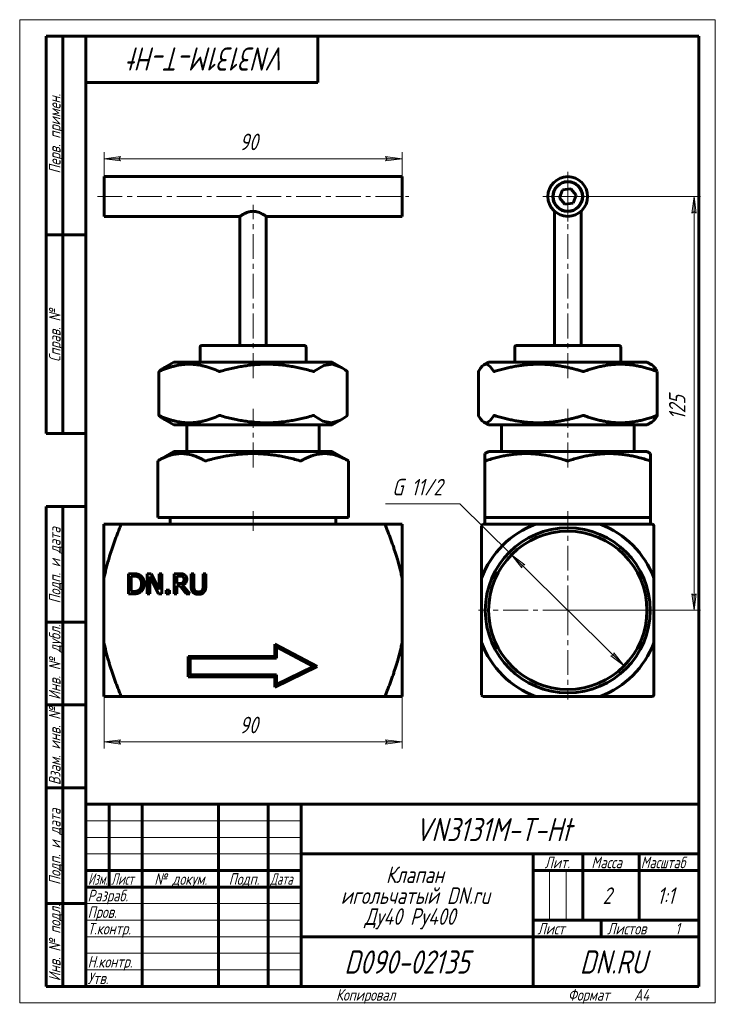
# Model space of a CAD drawing. Header units: millimetres. Extents: x 0 to 210, y 0 to 297.
import ezdxf

# ---------------------------------------------------------------- set-up
doc = ezdxf.new("R2010")
doc.units = ezdxf.units.MM
for name, pattern in [('K5LT_AXLED', [12, 7.5, -1.5, 1.5, -1.5]), ('K5LT_BASIC', [0]), ('K5LT_THIN', [0])]:
    doc.linetypes.add(name, pattern=pattern)
doc.layers.add('Системный слой', color=7, linetype='Continuous')
doc.layers.add('Системный слой (1)', color=7, linetype='Continuous', true_color=0x6c6c6c)
doc.styles.add('KDIMTEXTSTYLE', font='GOST_AU.SHX', dxfattribs={"width": 0.96, "oblique": 15, "height": 5})
doc.styles.add('KTEXTSTYLE', font='GOST_AU.SHX', dxfattribs={"width": 0.96, "height": 5})
doc.dimstyles.new('KDIMSTYLE (1.00)', dxfattribs={"dimtxt": 5, "dimasz": 1, "dimexe": 2, "dimexo": 0, "dimgap": 1, "dimtad": 1, "dimtxsty": 'KDIMTEXTSTYLE', "dimsah": 1, "dimcen": 0, "dimdle": 1, "dimadec": 0, "dimazin": 0, "dimtfac": 0.667, "dimtmove": 0, "dimatfit": 3, "dimfxl": 1, "dimtvp": 1, "dimtolj": 1, "dimtzin": 0, "dimarcsym": 0})

# ---------------------------------------------------------------- blocks, each defined once
blk = doc.blocks.new('U0')
at = {"layer": 'Системный слой (1)', "color": 143, "linetype": 'K5LT_BASIC', "lineweight": 60, "true_color": 0x33acca}
for p, q in [((115.45, 249.59), (115.45, 243.59)), ((115.45, 243.59), (115.45, 237.59))]:
    blk.add_line(p, q, dxfattribs=at)
blk = doc.blocks.new('U1')
at = {"layer": 'Системный слой (1)', "color": 143, "linetype": 'K5LT_BASIC', "lineweight": 60, "true_color": 0x33acca}
for p, q in [((25.45, 237.59), (66.45, 237.59)), ((74.45, 237.59), (115.45, 237.59))]:
    blk.add_line(p, q, dxfattribs=at)
blk = doc.blocks.new('U2')
at = {"layer": 'Системный слой (1)', "color": 143, "linetype": 'K5LT_BASIC', "lineweight": 60, "true_color": 0x33acca}
for p, q in [((42.04, 177.42), (42.04, 177.43)), ((42.04, 177.43), (42.05, 177.43)), ((42.05, 177.41), (42.04, 177.42)), ((42.05, 177.43), (42.05, 177.43)), ((42.05, 177.43), (42.05, 177.43)), ((42.05, 177.43), (42.05, 177.43)), ((42.05, 177.43), (42.06, 177.43)), ((42.07, 177.39), (42.05, 177.41)), ((42.05, 177.41), (42.05, 177.41)), ((42.05, 177.41), (42.05, 177.41)), ((42.05, 177.41), (42.05, 177.41)), ((42.05, 177.41), (42.05, 177.41)), ((42.05, 177.41), (42.05, 177.41)), ((42.06, 177.43), (42.07, 177.43)), ((42.07, 177.43), (42.11, 177.41)), ((42.11, 177.41), (42.12, 177.41)), ((42.12, 177.41), (42.12, 177.41)), ((42.12, 177.41), (42.12, 177.41)), ((42.12, 177.41), (42.13, 177.4)), ((42.13, 177.4), (42.14, 177.4)), ((42.14, 177.4), (42.15, 177.39))]:
    blk.add_line(p, q, dxfattribs=at)
blk = doc.blocks.new('U3')
at = {"layer": 'Системный слой (1)', "color": 143, "linetype": 'K5LT_BASIC', "lineweight": 60, "true_color": 0x33acca}
for p, q in [((25.45, 243.59), (25.45, 249.59)), ((25.45, 237.59), (25.45, 243.59))]:
    blk.add_line(p, q, dxfattribs=at)
blk = doc.blocks.new('U4')
at = {"layer": 'Системный слой (1)', "color": 143, "linetype": 'K5LT_BASIC', "lineweight": 60, "true_color": 0x33acca}
for p, q in [((88.9, 190.79), (88.88, 190.78)), ((91.82, 192.55), (88.9, 190.79)), ((94.45, 192.9), (91.82, 192.55)), ((97.15, 191.95), (94.45, 192.9)), ((97.69, 191.62), (97.15, 191.95)), ((98.24, 191.23), (97.69, 191.62)), ((98.82, 190.78), (98.24, 191.23))]:
    blk.add_line(p, q, dxfattribs=at)
blk = doc.blocks.new('U5')
at = {"layer": 'Системный слой (1)', "color": 143, "linetype": 'K5LT_BASIC', "lineweight": 60, "true_color": 0x33acca}
for p, q in [((42.04, 190.76), (42.05, 190.77)), ((42.04, 190.75), (42.04, 190.76)), ((42.05, 190.75), (42.04, 190.75)), ((42.04, 190.75), (42.04, 190.75)), ((42.04, 190.75), (42.04, 190.75)), ((42.04, 190.75), (42.04, 190.75)), ((42.05, 190.77), (42.05, 190.77)), ((42.05, 190.77), (42.06, 190.77)), ((42.08, 190.75), (42.05, 190.75)), ((42.05, 190.75), (42.05, 190.75)), ((42.05, 190.75), (42.05, 190.75)), ((42.06, 190.77), (42.07, 190.78)), ((42.06, 190.77), (42.06, 190.77)), ((42.06, 190.77), (42.06, 190.77)), ((42.07, 190.78), (42.07, 190.78)), ((42.1, 190.76), (42.08, 190.75)), ((42.11, 190.76), (42.1, 190.76)), ((42.12, 190.77), (42.11, 190.77)), ((42.11, 190.77), (42.11, 190.76)), ((42.15, 190.78), (42.12, 190.77)), ((42.12, 190.77), (42.12, 190.77))]:
    blk.add_line(p, q, dxfattribs=at)
blk = doc.blocks.new('U6')
at = {"layer": 'Системный слой (1)', "color": 143, "linetype": 'K5LT_BASIC', "lineweight": 60, "true_color": 0x33acca}
for p, q in [((88.88, 177.39), (91.49, 175.76)), ((91.49, 175.76), (94.13, 175.25)), ((94.13, 175.25), (96.82, 176.04)), ((96.82, 176.04), (97.15, 176.23)), ((97.15, 176.23), (97.69, 176.56)), ((97.69, 176.56), (98.24, 176.95)), ((98.24, 176.95), (98.82, 177.39))]:
    blk.add_line(p, q, dxfattribs=at)
blk = doc.blocks.new('D0')
at = {"layer": 'Системный слой (1)'}
for points in [[(29.95, 254.99), (30.45, 255.65), (25.45, 254.99), (30.45, 254.33)], [(115.45, 254.99), (110.45, 255.65), (110.95, 254.99), (110.45, 254.33)]]:
    blk.add_hatch(color=7, dxfattribs=at).paths.add_polyline_path(points)
at = {"layer": 'Системный слой (1)', "color": 7, "linetype": 'K5LT_THIN', "lineweight": 18, "true_color": 0xffffff}
for p, q in [((25.45, 244.59), (25.45, 256.99)), ((115.45, 244.59), (115.45, 256.99)), ((25.45, 254.99), (30.45, 255.65)), ((30.45, 254.33), (25.45, 254.99)), ((30.45, 255.65), (29.95, 254.99)), ((29.95, 254.99), (30.45, 254.33)), ((110.95, 254.99), (110.45, 255.65)), ((110.45, 255.65), (115.45, 254.99)), ((115.45, 254.99), (110.45, 254.33)), ((110.45, 254.33), (110.95, 254.99))]:
    blk.add_line(p, q, dxfattribs=at)
blk.add_wipeout([(66.36, 255.99), (66.36, 263.37), (74.21, 263.37), (74.21, 255.99)]).dxf.layer = 'Системный слой (1)'
blk.add_line((25.45, 254.99), (115.45, 254.99), dxfattribs=at)
at = {"layer": 'Системный слой (1)', "color": 7, "insert": (66.36, 262.58), "char_height": 5, "attachment_point": 1, "style": 'KTEXTSTYLE'}
blk.add_mtext('\\H5.0;\\W1.000;\\Q15;\\Q15;\\W0.965;90', dxfattribs=at)
blk = doc.blocks.new('KDIMARROW_01')
at = {"layer": 'Системный слой'}
blk.add_hatch(color=0, dxfattribs=at).paths.add_polyline_path([(-5, -0.66), (0, 0), (-5, 0.66), (-4.5, 0)])
at = {"layer": 'Системный слой', "color": 0, "linetype": 'K5LT_THIN', "lineweight": 18}
for p, q in [((-4.5, 0), (-5, 0.66)), ((-5, 0.66), (0, 0)), ((0, 0), (-5, -0.66)), ((-5, -0.66), (-4.5, 0))]:
    blk.add_line(p, q, dxfattribs=at)
at = {"layer": 'Системный слой (1)', "color": 0, "linetype": 'K5LT_THIN', "lineweight": 18}
blk.add_line((165.47, 118.59), (164.47, 118.59), dxfattribs=at)
blk = doc.blocks.new('D1')
at = {"layer": 'Системный слой (1)'}
for points in [[(25.45, 78.87), (30.45, 79.52), (29.95, 78.87), (30.45, 78.21)], [(115.45, 78.87), (110.45, 79.52), (110.95, 78.87), (110.45, 78.21)]]:
    blk.add_hatch(color=7, dxfattribs=at).paths.add_polyline_path(points)
at = {"layer": 'Системный слой (1)', "color": 7, "linetype": 'K5LT_THIN', "lineweight": 18, "true_color": 0xffffff}
for p, q in [((25.45, 92.59), (25.45, 76.87)), ((115.45, 92.59), (115.45, 76.87)), ((25.45, 78.87), (30.45, 79.52)), ((30.45, 78.21), (25.45, 78.87)), ((30.45, 79.52), (29.95, 78.87)), ((29.95, 78.87), (30.45, 78.21)), ((110.95, 78.87), (110.45, 79.52)), ((110.45, 79.52), (115.45, 78.87)), ((115.45, 78.87), (110.45, 78.21)), ((110.45, 78.21), (110.95, 78.87))]:
    blk.add_line(p, q, dxfattribs=at)
blk.add_wipeout([(66.36, 79.87), (66.36, 87.25), (74.21, 87.25), (74.21, 79.87)]).dxf.layer = 'Системный слой (1)'
blk.add_line((25.45, 78.87), (115.45, 78.87), dxfattribs=at)
at = {"layer": 'Системный слой (1)', "color": 7, "insert": (66.36, 86.45), "char_height": 5, "attachment_point": 1, "style": 'KTEXTSTYLE'}
blk.add_mtext('\\H5.0;\\W1.000;\\Q15;\\Q15;\\W0.965;90', dxfattribs=at)
blk = doc.blocks.new('U7')
at = {"layer": 'Системный слой (1)', "color": 143, "linetype": 'K5LT_BASIC', "lineweight": 60, "true_color": 0x33acca}
for p, q in [((192.28, 190.78), (192.27, 190.78)), ((192.3, 190.77), (192.28, 190.78)), ((192.31, 190.77), (192.3, 190.77)), ((192.36, 190.76), (192.31, 190.77)), ((192.31, 190.77), (192.31, 190.77)), ((192.31, 190.77), (192.31, 190.77)), ((192.4, 190.75), (192.36, 190.76)), ((192.41, 190.75), (192.4, 190.75)), ((192.42, 190.75), (192.41, 190.75)), ((192.43, 190.75), (192.42, 190.75)), ((192.42, 190.75), (192.42, 190.75)), ((192.42, 190.75), (192.42, 190.75)), ((192.45, 190.76), (192.43, 190.75)), ((192.45, 190.78), (192.45, 190.78)), ((192.45, 190.78), (192.45, 190.77)), ((192.45, 190.77), (192.45, 190.77)), ((192.45, 190.77), (192.45, 190.77)), ((192.45, 190.77), (192.45, 190.77)), ((192.45, 190.77), (192.45, 190.77)), ((192.45, 190.77), (192.45, 190.77)), ((192.45, 190.77), (192.45, 190.76))]:
    blk.add_line(p, q, dxfattribs=at)
blk = doc.blocks.new('U8')
at = {"layer": 'Системный слой (1)', "color": 143, "linetype": 'K5LT_BASIC', "lineweight": 60, "true_color": 0x33acca}
for p, q in [((141.6, 193.59), (165.47, 193.59)), ((165.47, 193.59), (189.33, 193.59))]:
    blk.add_line(p, q, dxfattribs=at)
blk = doc.blocks.new('U9')
at = {"layer": 'Системный слой (1)', "color": 143, "linetype": 'K5LT_BASIC', "lineweight": 60, "true_color": 0x33acca}
for p, q in [((165.47, 174.59), (141.6, 174.59)), ((189.33, 174.59), (165.47, 174.59))]:
    blk.add_line(p, q, dxfattribs=at)
blk = doc.blocks.new('U10')
at = {"layer": 'Системный слой (1)', "color": 143, "linetype": 'K5LT_BASIC', "lineweight": 60, "true_color": 0x33acca}
for p, q in [((141.6, 166.59), (165.47, 166.59)), ((165.47, 166.59), (189.33, 166.59))]:
    blk.add_line(p, q, dxfattribs=at)
blk = doc.blocks.new('U11')
at = {"layer": 'Системный слой (1)', "color": 143, "linetype": 'K5LT_BASIC', "lineweight": 60, "true_color": 0x33acca}
for p, q in [((138.49, 177.39), (139.07, 176.48)), ((139.07, 176.48), (139.61, 175.84)), ((139.61, 175.84), (140.12, 175.44)), ((141.07, 175.27), (142.04, 175.89)), ((142.04, 175.89), (143.12, 177.39)), ((140.12, 175.44), (141.07, 175.27))]:
    blk.add_line(p, q, dxfattribs=at)
blk = doc.blocks.new('U12')
at = {"layer": 'Системный слой (1)', "color": 143, "linetype": 'K5LT_BASIC', "lineweight": 60, "true_color": 0x33acca}
for p, q in [((139.07, 191.69), (138.49, 190.78)), ((139.61, 192.33), (139.07, 191.69)), ((140.12, 192.74), (139.61, 192.33)), ((141.07, 192.9), (140.12, 192.74)), ((142.04, 192.29), (141.07, 192.9)), ((143.12, 190.78), (142.04, 192.29))]:
    blk.add_line(p, q, dxfattribs=at)
blk = doc.blocks.new('U13')
at = {"layer": 'Системный слой (1)', "color": 143, "linetype": 'K5LT_BASIC', "lineweight": 60, "true_color": 0x33acca}
for p, q in [((192.27, 177.39), (192.32, 177.41)), ((192.32, 177.41), (192.32, 177.41)), ((192.32, 177.41), (192.32, 177.41)), ((192.32, 177.41), (192.33, 177.41)), ((192.33, 177.41), (192.34, 177.42)), ((192.34, 177.42), (192.37, 177.42)), ((192.37, 177.42), (192.41, 177.43)), ((192.41, 177.43), (192.42, 177.43)), ((192.42, 177.43), (192.42, 177.43)), ((192.42, 177.43), (192.43, 177.43)), ((192.43, 177.43), (192.43, 177.43)), ((192.43, 177.43), (192.44, 177.43)), ((192.44, 177.43), (192.45, 177.42)), ((192.45, 177.42), (192.45, 177.41)), ((192.45, 177.41), (192.45, 177.41)), ((192.45, 177.41), (192.45, 177.41)), ((192.45, 177.41), (192.45, 177.41)), ((192.45, 177.41), (192.45, 177.41)), ((192.45, 177.41), (192.45, 177.4)), ((192.45, 177.4), (192.45, 177.4)), ((192.45, 177.4), (192.45, 177.39)), ((192.45, 177.39), (192.45, 177.39))]:
    blk.add_line(p, q, dxfattribs=at)
blk = doc.blocks.new('U14')
at = {"layer": 'Системный слой (1)', "color": 30, "linetype": 'K5LT_AXLED', "lineweight": 18, "true_color": 0xff8000}
for q in [(165.47, 145.49), (138.56, 118.59), (192.37, 118.59), (165.47, 91.69)]:
    blk.add_line((165.47, 118.59), q, dxfattribs=at)
blk = doc.blocks.new('U15')
at = {"layer": 'Системный слой (1)', "color": 30, "linetype": 'K5LT_AXLED', "lineweight": 18, "true_color": 0xff8000}
for q in [(165.47, 251.59), (157.47, 243.59), (173.47, 243.59), (165.47, 235.59)]:
    blk.add_line((165.47, 243.59), q, dxfattribs=at)
blk = doc.blocks.new('D2')
at = {"layer": 'Системный слой (1)'}
for points in [[(204.24, 238.59), (203.58, 243.59), (202.93, 238.59), (203.58, 239.09)], [(203.58, 118.59), (204.24, 123.59), (203.58, 123.09), (202.93, 123.59)]]:
    blk.add_hatch(color=7, dxfattribs=at).paths.add_polyline_path(points)
at = {"layer": 'Системный слой (1)', "color": 7, "linetype": 'K5LT_THIN', "lineweight": 18, "true_color": 0xffffff}
for p, q in [((165.47, 243.59), (205.58, 243.59)), ((202.93, 238.59), (203.58, 243.59)), ((203.58, 243.59), (204.24, 238.59)), ((203.58, 239.09), (202.93, 238.59)), ((204.24, 238.59), (203.58, 239.09)), ((203.58, 118.59), (202.93, 123.59)), ((202.93, 123.59), (203.58, 123.09)), ((203.58, 123.09), (204.24, 123.59)), ((204.24, 123.59), (203.58, 118.59)), ((165.47, 118.59), (205.58, 118.59))]:
    blk.add_line(p, q, dxfattribs=at)
blk.add_wipeout([(202.58, 176.14), (195.2, 176.14), (195.2, 185.64), (202.58, 185.64)]).dxf.layer = 'Системный слой (1)'
blk.add_line((203.58, 118.59), (203.58, 243.59), dxfattribs=at)
at = {"layer": 'Системный слой (1)', "color": 7, "insert": (196, 176.14), "char_height": 5, "attachment_point": 1, "rotation": 90, "style": 'KTEXTSTYLE'}
blk.add_mtext('\\H5.0;\\W1.000;\\Q15;\\Q15;\\W0.965;125', dxfattribs=at)
blk = doc.blocks.new('D3')
at = {"layer": 'Системный слой (1)'}
for points in [[(152.48, 132.34), (148.46, 135.38), (151.55, 131.4), (151.66, 132.22)], [(182.48, 101.8), (179.38, 105.78), (179.27, 104.96), (178.45, 104.84)]]:
    blk.add_hatch(color=7, dxfattribs=at).paths.add_polyline_path(points)
at = {"layer": 'Системный слой (1)', "color": 7, "linetype": 'K5LT_THIN', "lineweight": 18, "true_color": 0xffffff}
for p, q in [((148.46, 135.38), (132.92, 150.71)), ((148.46, 135.38), (152.48, 132.34)), ((151.55, 131.4), (148.46, 135.38)), ((182.48, 101.8), (148.46, 135.38)), ((151.66, 132.22), (151.55, 131.4)), ((152.48, 132.34), (151.66, 132.22)), ((178.45, 104.84), (179.27, 104.96)), ((182.48, 101.8), (178.45, 104.84)), ((179.27, 104.96), (179.38, 105.78)), ((179.38, 105.78), (182.48, 101.8))]:
    blk.add_line(p, q, dxfattribs=at)
blk.add_wipeout([(112.44, 151.71), (112.44, 159.1), (130.19, 159.1), (130.19, 151.71)]).dxf.layer = 'Системный слой (1)'
blk.add_line((132.92, 150.71), (110.44, 150.71), dxfattribs=at)
at = {"layer": 'Системный слой (1)', "color": 7, "insert": (112.44, 158.3), "char_height": 5, "attachment_point": 1, "style": 'KTEXTSTYLE'}
blk.add_mtext('\\H5.0;\\W1.000;\\Q15;\\Q15;\\W0.965;G 11/2', dxfattribs=at)
blk = doc.blocks.new('U16')
at = {"color": 7, "linetype": 'K5LT_THIN', "lineweight": 18, "true_color": 0xffffff}
for p, q in [((0, 0), (0, 297)), ((0, 297), (210, 297)), ((210, 297), (210, 0)), ((20, 55), (85, 55)), ((20, 50), (85, 50)), ((20, 45), (85, 45)), ((159.96, 25), (159.96, 40)), ((164.98, 25), (164.98, 40)), ((20, 30), (85, 30)), ((20, 25), (85, 25)), ((20, 20), (85, 20)), ((20, 15), (85, 15)), ((20, 10), (85, 10)), ((210, 0), (0, 0))]:
    blk.add_line(p, q, dxfattribs=at)
at = {"color": 143, "linetype": 'K5LT_BASIC', "lineweight": 60, "true_color": 0x33acca}
for p, q in [((8, 172), (8, 292)), ((20, 292), (8, 292)), ((13, 172), (13, 292)), ((20, 5), (20, 292)), ((20, 292), (205, 292)), ((90, 292), (90, 278)), ((205, 292), (205, 5)), ((90, 278), (20, 278)), ((20, 232), (8, 232)), ((20, 172), (8, 172)), ((8, 5), (8, 150)), ((20, 150), (8, 150)), ((13, 5), (13, 150)), ((20, 115), (8, 115)), ((20, 90), (8, 90)), ((20, 65), (8, 65)), ((20, 60), (205, 60)), ((20, 5), (20, 60)), ((27, 35), (27, 60)), ((37, 5), (37, 60)), ((60, 5), (60, 60)), ((75, 5), (75, 60)), ((85, 5), (85, 60)), ((85, 45), (205, 45)), ((155, 5), (155, 45)), ((170, 25), (170, 45)), ((187, 25), (187, 45)), ((20, 40), (85, 40)), ((155, 40), (170, 40)), ((170, 40), (205, 40)), ((20, 35), (85, 35)), ((20, 30), (8, 30)), ((155, 25), (205, 25)), ((175.57, 20), (175.57, 25)), ((85, 20), (155, 20)), ((155, 20), (205, 20)), ((20, 5), (8, 5)), ((205, 5), (20, 5))]:
    blk.add_line(p, q, dxfattribs=at)
at = {"color": 7, "attachment_point": 1, "style": 'KTEXTSTYLE'}
for s, insert, char_height, rotation in [('\\H5.0;\\W1.000;\\Q15;\\Q15;\\W0.965;\\H7.00;VN3131M-T-Ht', (80.63, 281.64), 7, 180), ('\\H5.0;\\W1.000;\\Q15;\\Q15;\\W0.965;\\H3.50;Перв. примен.', (8.82, 250.52), 3.5, 90), ('\\H5.0;\\W1.000;\\Q15;\\Q15;\\W0.965;\\H3.50;Справ. №', (8.82, 193.63), 3.5, 90), ('\\H5.0;\\W1.000;\\Q15;\\Q15;\\W0.965;\\H3.50;Подп. и дата', (8.82, 120.66), 3.5, 90), ('\\H5.0;\\W1.000;\\Q15;\\Q15;\\W0.965;\\H3.50;Инв. № дубл.', (8.82, 91.57), 3.5, 90), ('\\H5.0;\\W1.000;\\Q15;\\Q15;\\W0.965;\\H3.50;Взам. инв. №', (8.82, 65.8), 3.5, 90), ('\\H5.0;\\W1.000;\\Q15;\\Q15;\\W0.965;\\H3.50;Подп. и дата', (8.82, 35.66), 3.5, 90), ('\\H5.0;\\W1.000;\\Q15;\\Q15;\\W0.965;\\H3.50;Инв. № подл.', (8.82, 6.57), 3.5, 90)]:
    blk.add_mtext(s, dxfattribs=dict(at, insert=insert, char_height=char_height, rotation=rotation))
for s, insert, char_height in [('\\H5.0;\\W1.000;\\Q15;\\Q15;\\W0.965;\\H7.00;VN3131M-T-Ht', (119.37, 55.86), 7), ('\\H5.0;\\W1.000;\\Q15;\\Q15;\\W0.965;\\H3.50;Лит.', (158.47, 44.18), 3.5), ('\\H5.0;\\W1.000;\\Q15;\\Q15;\\W0.965;\\H3.50;Масса', (172.58, 44.18), 3.5), ('\\H5.0;\\W1.000;\\Q15;\\Q15;\\W0.930;\\H3.50;Масштаб', (187.52, 44.18), 3.5), ('\\H5.0;\\W1.000;\\Q15;\\Q15;\\W0.784;\\H3.50;Изм.', (20.62, 39.18), 3.5), ('\\H5.0;\\W1.000;\\Q15;\\Q15;\\W0.799;\\H3.50;Лист', (27.61, 39.18), 3.5), ('\\H5.0;\\W1.000;\\Q15;\\Q15;\\W0.965;\\H3.50;№ докум.', (40.63, 39.18), 3.5), ('\\H5.0;\\W1.000;\\Q15;\\Q15;\\W0.965;\\H3.50;Подп.', (63.1, 39.18), 3.5), ('\\H5.0;\\W1.000;\\Q15;\\Q15;\\W0.799;\\H3.50;Дата', (75.61, 39.18), 3.5), ('\\H5.0;\\W1.000;\\Q15;\\Q15;\\W0.965;Клапан', (110.56, 41.21), 5), ('\\H5.0;\\W1.000;\\Q15;\\Q15;\\W0.965;\\H3.50;Разраб.', (20.5, 34.18), 3.5), ('\\H5.0;\\W1.000;\\Q15;\\Q15;\\W0.965;игольчатый DN.ru', (96.93, 34.9), 5), ('\\H5.0;\\W1.000;\\Q15;\\Q15;\\W0.965;2', (176, 34.9), 5), ('\\H5.0;\\W1.000;\\Q15;\\Q15;\\W0.965;{\\c16737820;1:1}', (192.44, 34.9), 5), ('\\H5.0;\\W1.000;\\Q15;\\Q15;\\W0.965;\\H3.50;Пров.', (20.5, 29.18), 3.5), ('\\H5.0;\\W1.000;\\Q15;\\Q15;\\W0.965;Ду40 Ру400', (104.07, 28.59), 5), ('\\H5.0;\\W1.000;\\Q15;\\Q15;\\W0.965;\\H3.50;Т.контр.', (20.5, 24.18), 3.5), ('\\H5.0;\\W1.000;\\Q15;\\Q15;\\W0.965;\\H3.50;Лист', (156.32, 24.18), 3.5), ('\\H5.0;\\W1.000;\\Q15;\\Q15;\\W0.965;\\H3.50;Листов', (177.36, 24.18), 3.5), ('\\H5.0;\\W1.000;\\Q15;\\Q15;\\W0.965;\\H3.50;1', (197.91, 24.18), 3.5), ('\\H5.0;\\W1.000;\\Q15;\\Q15;\\W0.965;\\H7.00;D090-02135', (97.98, 15.86), 7), ('\\H5.0;\\W1.000;\\Q15;\\Q15;\\W0.965;\\H7.00;DN.RU', (169.1, 15.86), 7), ('\\H5.0;\\W1.000;\\Q15;\\Q15;\\W0.965;\\H3.50;Н.контр.', (20.5, 14.18), 3.5), ('\\H5.0;\\W1.000;\\Q15;\\Q15;\\W0.965;\\H3.50;Утв.', (20.5, 9.18), 3.5), ('\\H5.0;\\W1.000;\\Q15;\\Q15;\\W0.965;\\H3.50;Копировал', (95.5, 4.18), 3.5), ('\\H5.0;\\W1.000;\\Q15;\\Q15;\\W0.965;\\H3.50;Формат', (165.5, 4.18), 3.5), ('\\H5.0;\\W1.000;\\Q15;\\Q15;\\W0.965;\\H3.50;A4', (185.5, 4.18), 3.5)]:
    blk.add_mtext(s, dxfattribs=dict(at, insert=insert, char_height=char_height))

msp = doc.modelspace()

# ---------------------------------------------------------------- linework, layer by layer
at = {"layer": 'Системный слой (1)', "color": 143, "linetype": 'K5LT_BASIC', "lineweight": 60, "true_color": 0x33acca}
for p, q in [((25.447, 249.589), (115.447, 249.589)), ((162.965, 243.198), (163.877, 245.559)), ((163.877, 245.559), (166.378, 245.949)), ((166.378, 245.949), (167.966, 243.979)), ((167.966, 243.979), (167.054, 241.618)), ((164.553, 241.228), (162.965, 243.198)), ((167.054, 241.618), (164.553, 241.228)), ((161.466, 198.589), (161.466, 239.117)), ((169.466, 198.589), (169.466, 239.117)), ((66.447, 198.589), (66.447, 237.589)), ((74.447, 198.589), (74.447, 237.589)), ((54.447, 193.589), (54.447, 198.089)), ((85.947, 198.589), (54.947, 198.589)), ((86.447, 193.589), (86.447, 198.089)), ((149.466, 193.589), (149.466, 198.089)), ((180.966, 198.589), (149.966, 198.589)), ((181.466, 193.589), (181.466, 198.089)), ((46.58, 193.589), (43.745, 191.952)), ((46.58, 193.589), (94.315, 193.589)), ((94.315, 193.589), (97.15, 191.952)), ((141.598, 193.589), (140.123, 192.737)), ((189.333, 193.589), (190.808, 192.737)), ((42.04, 177.427), (42.04, 190.75)), ((98.855, 177.427), (98.855, 190.75)), ((138.479, 177.413), (138.479, 190.765)), ((192.452, 177.413), (192.452, 190.765)), ((46.58, 174.589), (43.745, 176.225)), ((94.315, 174.589), (97.15, 176.225)), ((94.315, 174.589), (46.58, 174.589)), ((50.447, 166.589), (50.447, 174.589)), ((90.447, 166.589), (90.447, 174.589)), ((141.598, 174.589), (140.123, 175.44)), ((145.466, 166.589), (145.466, 174.589)), ((185.466, 166.589), (185.466, 174.589)), ((189.333, 174.589), (190.808, 175.44)), ((46.58, 166.589), (41.657, 163.747)), ((46.58, 166.589), (94.315, 166.589)), ((94.315, 166.589), (99.238, 163.747)), ((141.598, 166.589), (140.466, 165.935)), ((189.333, 166.589), (190.466, 165.935)), ((41.724, 163.785), (41.657, 163.747)), ((41.657, 146.589), (41.657, 163.747)), ((99.238, 163.747), (99.171, 163.785)), ((99.238, 146.589), (99.238, 163.747)), ((140.466, 163.785), (140.466, 165.935)), ((140.466, 163.785), (140.466, 146.589)), ((190.466, 165.935), (190.466, 163.785)), ((190.466, 146.589), (190.466, 163.785)), ((41.657, 146.589), (41.724, 146.589)), ((41.724, 146.589), (48.797, 146.589)), ((45.447, 144.589), (45.447, 146.589)), ((48.797, 146.589), (55.869, 146.589)), ((55.869, 146.589), (56.302, 146.589)), ((56.302, 146.589), (70.447, 146.589)), ((70.447, 146.589), (84.592, 146.589)), ((84.592, 146.589), (85.025, 146.589)), ((85.025, 146.589), (92.098, 146.589)), ((92.098, 146.589), (99.171, 146.589)), ((95.447, 144.589), (95.447, 146.589)), ((99.171, 146.589), (99.238, 146.589)), ((140.466, 144.589), (140.466, 146.589)), ((140.466, 146.589), (140.716, 146.589)), ((140.716, 146.589), (152.966, 146.589)), ((152.966, 146.589), (165.216, 146.589)), ((165.216, 146.589), (165.716, 146.589)), ((165.716, 146.589), (177.966, 146.589)), ((177.966, 146.589), (190.216, 146.589)), ((190.216, 146.589), (190.466, 146.589)), ((190.466, 144.589), (190.466, 146.589)), ((25.447, 128.343), (25.447, 144.589)), ((25.447, 144.589), (30.44, 144.589)), ((110.454, 144.589), (30.44, 144.589)), ((110.454, 144.589), (115.447, 144.589)), ((115.447, 144.589), (115.447, 128.343)), ((139.466, 128.343), (139.466, 144.089)), ((139.966, 144.589), (155.711, 144.589)), ((155.711, 144.589), (175.22, 144.589)), ((175.22, 144.589), (190.966, 144.589)), ((191.466, 144.089), (191.466, 128.343)), ((25.447, 128.343), (25.447, 108.834)), ((32.804, 123.562), (32.804, 129.662)), ((32.804, 129.662), (34.193, 129.662)), ((34.233, 128.96), (33.615, 128.96)), ((33.615, 128.96), (33.615, 124.264)), ((38.494, 123.562), (38.494, 129.662)), ((38.494, 129.662), (39.646, 129.662)), ((41.949, 123.562), (39.25, 128.821)), ((39.25, 128.821), (39.25, 123.562)), ((39.646, 129.662), (42.102, 124.832)), ((42.102, 129.662), (42.859, 129.662)), ((42.102, 124.832), (42.102, 129.662)), ((42.859, 129.662), (42.859, 123.562)), ((46.635, 123.562), (46.635, 129.662)), ((46.635, 129.662), (48.207, 129.662)), ((48.252, 128.96), (47.446, 128.96)), ((47.446, 128.96), (47.446, 126.666)), ((51.767, 125.855), (51.767, 129.662)), ((51.767, 129.662), (52.577, 129.662)), ((52.577, 129.662), (52.577, 125.855)), ((55.37, 129.662), (56.181, 129.662)), ((55.37, 125.836), (55.37, 129.662)), ((56.181, 129.662), (56.181, 125.855)), ((115.447, 128.343), (115.447, 108.834)), ((139.466, 108.834), (139.466, 128.343)), ((191.466, 128.343), (191.466, 108.834)), ((47.446, 126.666), (48.158, 126.666)), ((48.375, 125.989), (47.446, 125.989)), ((47.446, 125.989), (47.446, 123.562)), ((50.303, 123.562), (48.375, 125.989)), ((49.186, 126.216), (51.356, 123.562)), ((34.208, 123.562), (32.804, 123.562)), ((33.615, 124.264), (34.233, 124.264)), ((39.25, 123.562), (38.494, 123.562)), ((42.859, 123.562), (41.949, 123.562)), ((44.253, 123.562), (44.253, 124.728)), ((44.253, 124.728), (45.232, 124.728)), ((45.232, 123.562), (44.253, 123.562)), ((45.232, 124.728), (45.232, 123.562)), ((47.446, 123.562), (46.635, 123.562)), ((51.356, 123.562), (50.303, 123.562)), ((25.447, 92.589), (25.447, 108.834)), ((77.009, 104.629), (77.009, 108.408)), ((77.009, 108.408), (89.835, 101.656)), ((77.532, 107.543), (77.532, 104.107)), ((88.681, 101.673), (77.532, 107.543)), ((115.447, 108.834), (115.447, 92.589)), ((139.466, 93.089), (139.466, 108.834)), ((191.466, 108.834), (191.466, 93.089)), ((50.894, 104.629), (77.009, 104.629)), ((50.894, 98.536), (50.894, 104.629)), ((77.532, 104.107), (51.417, 104.107)), ((51.417, 104.107), (51.417, 99.058)), ((89.835, 101.656), (77.009, 95.386)), ((77.532, 96.223), (88.681, 101.673)), ((77.009, 98.536), (50.894, 98.536)), ((51.417, 99.058), (77.532, 99.058)), ((77.009, 95.386), (77.009, 98.536)), ((77.532, 99.058), (77.532, 96.223)), ((30.44, 92.589), (25.447, 92.589)), ((30.44, 92.589), (110.454, 92.589)), ((115.447, 92.589), (110.454, 92.589)), ((155.711, 92.589), (139.966, 92.589)), ((175.22, 92.589), (155.711, 92.589)), ((190.966, 92.589), (175.22, 92.589))]:
    msp.add_line(p, q, dxfattribs=at)
at = {"layer": 'Системный слой (1)', "color": 30, "linetype": 'K5LT_AXLED', "lineweight": 18, "true_color": 0xff8000}
for p, q in [((70.447, 188.747), (70.447, 241.117)), ((165.466, 188.747), (165.466, 241.117)), ((70.447, 161.747), (70.447, 179.431)), ((165.466, 161.747), (165.466, 179.431)), ((70.447, 142.589), (70.447, 148.589)), ((165.466, 142.589), (165.466, 148.589))]:
    msp.add_line(p, q, dxfattribs=at)
at = {"layer": 'Системный слой (1)', "color": 143, "linetype": 'K5LT_BASIC', "lineweight": 60, "true_color": 0x33acca}
for centre, radius in [((165.466, 243.589), 6), ((165.466, 243.589), 4.533), ((165.466, 243.589), 4.433), ((165.466, 118.589), 24.901), ((165.466, 118.589), 23.901)]:
    msp.add_circle(centre, radius, dxfattribs=at)
for centre, radius, start, end in [((54.947, 198.089), 0.5, 90, 180), ((85.947, 198.089), 0.5, 0, 90), ((149.966, 198.089), 0.5, 90, 180), ((180.966, 198.089), 0.5, 0, 90), ((165.466, 118.589), 27.77, 110.56452, 159.43548), ((139.966, 144.089), 0.5, 90, 180), ((165.466, 118.589), 27.77, 20.56452, 69.43548), ((190.966, 144.089), 0.5, 0, 90), ((165.466, 118.589), 27.77, 200.56452, 249.43548), ((165.466, 118.589), 27.77, 290.56452, 339.43548), ((139.966, 93.089), 0.5, 180, 270), ((190.966, 93.089), 0.5, 270, 0)]:
    msp.add_arc(centre, radius, start, end, dxfattribs=at)
for points, knots in [([(70.447, 239.117), (69.921, 239.117), (69.381, 239.014), (68.405, 238.694), (67.967, 238.483), (67.275, 238.113), (66.969, 237.925), (66.555, 237.662), (66.447, 237.589), (66.447, 237.589)], [0, 0, 0, 0, 0.15781094, 0.15781094, 0.31562188, 0.31562188, 0.47169668, 0.47169668, 0.62777149, 0.62777149, 0.62777149, 0.62777149]), ([(74.447, 237.589), (74.447, 237.589), (74.34, 237.662), (73.926, 237.925), (73.62, 238.113), (72.928, 238.483), (72.49, 238.694), (71.514, 239.014), (70.973, 239.117), (70.447, 239.117)], [1.88332046, 1.88332046, 1.88332046, 1.88332046, 2.03938926, 2.03938926, 2.19546406, 2.19546406, 2.353275, 2.353275, 2.51108594, 2.51108594, 2.51108594, 2.51108594]), ([(60.59, 190.785), (60.571, 190.779), (60.551, 190.774), (60.463, 190.754), (60.394, 190.747), (60.271, 190.747), (60.211, 190.754), (60.148, 190.774), (60.134, 190.779), (60.122, 190.785)], [0.217372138, 0.217372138, 0.217372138, 0.217372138, 0.223209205, 0.223209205, 0.242908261, 0.242908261, 0.262607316, 0.262607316, 0.268444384, 0.268444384, 0.268444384, 0.268444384]), ([(88.884, 190.785), (88.877, 190.779), (88.869, 190.774), (88.829, 190.754), (88.784, 190.747), (88.683, 190.747), (88.621, 190.754), (88.537, 190.774), (88.517, 190.779), (88.498, 190.785)], [0.217372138, 0.217372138, 0.217372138, 0.217372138, 0.223209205, 0.223209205, 0.242908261, 0.242908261, 0.262607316, 0.262607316, 0.268444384, 0.268444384, 0.268444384, 0.268444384]), ([(98.855, 190.75), (98.855, 190.754), (98.85, 190.761), (98.836, 190.774), (98.83, 190.779), (98.823, 190.785)], [0.251002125, 0.251002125, 0.251002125, 0.251002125, 0.262607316, 0.262607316, 0.268444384, 0.268444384, 0.268444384, 0.268444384]), ([(138.486, 190.785), (138.482, 190.779), (138.48, 190.774), (138.479, 190.768), (138.479, 190.766), (138.479, 190.765)], [0.2173721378, 0.2173721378, 0.2173721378, 0.2173721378, 0.2232092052, 0.2232092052, 0.2254098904, 0.2254098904, 0.2254098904, 0.2254098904]), ([(143.439, 190.785), (143.421, 190.779), (143.402, 190.774), (143.325, 190.754), (143.27, 190.747), (143.187, 190.747), (143.154, 190.754), (143.129, 190.774), (143.125, 190.779), (143.121, 190.785)], [0.217372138, 0.217372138, 0.217372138, 0.217372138, 0.223209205, 0.223209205, 0.242908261, 0.242908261, 0.262607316, 0.262607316, 0.268444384, 0.268444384, 0.268444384, 0.268444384]), ([(170.419, 190.785), (170.404, 190.779), (170.388, 190.774), (170.314, 190.754), (170.248, 190.747), (170.119, 190.747), (170.048, 190.754), (169.963, 190.774), (169.944, 190.779), (169.926, 190.785)], [0.217372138, 0.217372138, 0.217372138, 0.217372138, 0.223209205, 0.223209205, 0.242908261, 0.242908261, 0.262607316, 0.262607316, 0.268444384, 0.268444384, 0.268444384, 0.268444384]), ([(60.122, 177.393), (60.134, 177.398), (60.148, 177.403), (60.211, 177.423), (60.271, 177.431), (60.394, 177.431), (60.463, 177.423), (60.551, 177.403), (60.571, 177.398), (60.59, 177.393)], [0.056678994, 0.056678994, 0.056678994, 0.056678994, 0.062516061, 0.062516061, 0.082215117, 0.082215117, 0.101914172, 0.101914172, 0.10775124, 0.10775124, 0.10775124, 0.10775124]), ([(88.498, 177.393), (88.517, 177.398), (88.537, 177.403), (88.621, 177.423), (88.683, 177.431), (88.784, 177.431), (88.829, 177.423), (88.869, 177.403), (88.877, 177.398), (88.884, 177.393)], [0.056678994, 0.056678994, 0.056678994, 0.056678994, 0.062516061, 0.062516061, 0.082215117, 0.082215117, 0.101914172, 0.101914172, 0.10775124, 0.10775124, 0.10775124, 0.10775124]), ([(98.823, 177.393), (98.83, 177.398), (98.836, 177.403), (98.85, 177.417), (98.855, 177.423), (98.855, 177.427)], [0.056678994, 0.056678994, 0.056678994, 0.056678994, 0.062516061, 0.062516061, 0.074121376, 0.074121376, 0.074121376, 0.074121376]), ([(138.479, 177.413), (138.479, 177.411), (138.479, 177.41), (138.48, 177.403), (138.482, 177.398), (138.486, 177.393)], [0.0997136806, 0.0997136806, 0.0997136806, 0.0997136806, 0.1019141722, 0.1019141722, 0.1077512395, 0.1077512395, 0.1077512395, 0.1077512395]), ([(143.121, 177.393), (143.125, 177.398), (143.129, 177.403), (143.154, 177.423), (143.187, 177.431), (143.27, 177.431), (143.325, 177.423), (143.402, 177.403), (143.421, 177.398), (143.439, 177.393)], [0.056678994, 0.056678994, 0.056678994, 0.056678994, 0.062516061, 0.062516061, 0.082215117, 0.082215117, 0.101914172, 0.101914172, 0.10775124, 0.10775124, 0.10775124, 0.10775124]), ([(169.926, 177.393), (169.944, 177.398), (169.963, 177.403), (170.048, 177.423), (170.119, 177.431), (170.248, 177.431), (170.314, 177.423), (170.388, 177.403), (170.404, 177.398), (170.419, 177.393)], [0.056678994, 0.056678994, 0.056678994, 0.056678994, 0.062516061, 0.062516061, 0.082215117, 0.082215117, 0.101914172, 0.101914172, 0.10775124, 0.10775124, 0.10775124, 0.10775124]), ([(56.302, 163.785), (56.283, 163.779), (56.263, 163.774), (56.176, 163.754), (56.109, 163.747), (55.995, 163.747), (55.943, 163.754), (55.89, 163.774), (55.879, 163.779), (55.869, 163.785)], [0.217372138, 0.217372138, 0.217372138, 0.217372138, 0.223209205, 0.223209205, 0.242908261, 0.242908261, 0.262607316, 0.262607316, 0.268444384, 0.268444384, 0.268444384, 0.268444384]), ([(85.025, 163.785), (85.016, 163.779), (85.005, 163.774), (84.952, 163.754), (84.899, 163.747), (84.786, 163.747), (84.719, 163.754), (84.632, 163.774), (84.612, 163.779), (84.592, 163.785)], [0.217372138, 0.217372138, 0.217372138, 0.217372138, 0.223209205, 0.223209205, 0.242908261, 0.242908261, 0.262607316, 0.262607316, 0.268444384, 0.268444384, 0.268444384, 0.268444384]), ([(140.716, 163.785), (140.699, 163.779), (140.682, 163.774), (140.612, 163.754), (140.565, 163.747), (140.5, 163.747), (140.477, 163.754), (140.467, 163.774), (140.466, 163.779), (140.466, 163.785)], [0.217372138, 0.217372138, 0.217372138, 0.217372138, 0.223209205, 0.223209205, 0.242908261, 0.242908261, 0.262607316, 0.262607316, 0.268444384, 0.268444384, 0.268444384, 0.268444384]), ([(165.466, 163.747), (165.4, 163.747), (165.331, 163.754), (165.251, 163.774), (165.233, 163.779), (165.216, 163.785)], [0.242908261, 0.242908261, 0.242908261, 0.242908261, 0.262607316, 0.262607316, 0.268444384, 0.268444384, 0.268444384, 0.268444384]), ([(165.716, 163.785), (165.699, 163.779), (165.681, 163.774), (165.6, 163.754), (165.531, 163.747), (165.466, 163.747)], [0.217372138, 0.217372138, 0.217372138, 0.217372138, 0.223209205, 0.223209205, 0.242908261, 0.242908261, 0.242908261, 0.242908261]), ([(190.466, 163.785), (190.466, 163.779), (190.464, 163.774), (190.454, 163.754), (190.432, 163.747), (190.366, 163.747), (190.319, 163.754), (190.249, 163.774), (190.233, 163.779), (190.216, 163.785)], [0.217372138, 0.217372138, 0.217372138, 0.217372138, 0.223209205, 0.223209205, 0.242908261, 0.242908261, 0.262607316, 0.262607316, 0.268444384, 0.268444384, 0.268444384, 0.268444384]), ([(30.44, 144.589), (30.465, 144.589), (30.486, 144.577), (30.516, 144.528), (30.524, 144.489), (30.524, 144.396), (30.516, 144.338), (30.486, 144.214), (30.465, 144.148), (30.44, 144.089)], [0.043086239, 0.043086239, 0.043086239, 0.043086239, 0.062363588, 0.062363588, 0.082014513, 0.082014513, 0.101665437, 0.101665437, 0.120942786, 0.120942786, 0.120942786, 0.120942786]), ([(110.454, 144.089), (110.43, 144.148), (110.408, 144.214), (110.379, 144.338), (110.371, 144.396), (110.371, 144.489), (110.379, 144.528), (110.408, 144.577), (110.43, 144.589), (110.454, 144.589)], [0.204179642, 0.204179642, 0.204179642, 0.204179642, 0.223456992, 0.223456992, 0.243107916, 0.243107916, 0.26275884, 0.26275884, 0.28203619, 0.28203619, 0.28203619, 0.28203619]), ([(30.44, 93.089), (30.465, 93.029), (30.486, 92.964), (30.516, 92.84), (30.524, 92.781), (30.524, 92.689), (30.516, 92.65), (30.486, 92.6), (30.465, 92.589), (30.44, 92.589)], [0.043086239, 0.043086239, 0.043086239, 0.043086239, 0.062363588, 0.062363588, 0.082014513, 0.082014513, 0.101665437, 0.101665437, 0.120942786, 0.120942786, 0.120942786, 0.120942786]), ([(110.454, 92.589), (110.43, 92.589), (110.408, 92.6), (110.379, 92.65), (110.371, 92.689), (110.371, 92.781), (110.379, 92.84), (110.408, 92.964), (110.43, 93.029), (110.454, 93.089)], [0.204179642, 0.204179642, 0.204179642, 0.204179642, 0.223456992, 0.223456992, 0.243107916, 0.243107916, 0.26275884, 0.26275884, 0.28203619, 0.28203619, 0.28203619, 0.28203619])]:
    msp.add_open_spline(points, degree=3, knots=knots, dxfattribs=at)
for points, weights in [([(42.071, 190.785), (42.939, 191.487), (43.745, 191.952)], [1.76918431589, 1.81014627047, 1.83837560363]), ([(60.122, 190.785), (51.138, 194.806), (42.153, 190.785)], [1.00266638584, 1.15203415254, 1.00266638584]), ([(88.498, 190.785), (74.544, 194.806), (60.59, 190.785)], [1.00266638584, 1.15203415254, 1.00266638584]), ([(165.466, 191.952), (154.854, 194.251), (143.439, 190.785)], [1.83837560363, 1.99177872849, 1.76918431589]), ([(169.926, 190.785), (167.614, 191.487), (165.466, 191.952)], [1.76918431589, 1.81014627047, 1.83837560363]), ([(192.27, 190.785), (181.344, 194.806), (170.419, 190.785)], [1.00266638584, 1.15203415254, 1.00266638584]), ([(190.808, 192.737), (191.576, 192.294), (192.446, 190.785)], [1.07001944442, 1.05395166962, 1.00266638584]), ([(43.745, 176.225), (42.939, 176.691), (42.071, 177.393)], [1.85697470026, 1.82845976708, 1.78708339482]), ([(42.153, 177.393), (51.138, 173.371), (60.122, 177.393)], [1.00266638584, 1.15203415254, 1.00266638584]), ([(60.59, 177.393), (74.544, 173.371), (88.498, 177.393)], [1.00266638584, 1.15203415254, 1.00266638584]), ([(143.439, 177.393), (154.854, 173.926), (165.466, 176.225)], [1.78708339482, 2.01192982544, 1.85697470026]), ([(165.466, 176.225), (167.614, 176.691), (169.926, 177.393)], [1.85697470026, 1.82845976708, 1.78708339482]), ([(170.419, 177.393), (181.344, 173.371), (192.27, 177.393)], [1.00266638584, 1.15203415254, 1.00266638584]), ([(192.446, 177.393), (191.576, 175.883), (190.808, 175.44)], [1.00266638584, 1.0539516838, 1.0700194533]), ([(55.869, 163.785), (48.797, 167.806), (41.724, 163.785)], [1.00266638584, 1.15203415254, 1.00266638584]), ([(84.592, 163.785), (70.447, 167.806), (56.302, 163.785)], [1.00266638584, 1.15203415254, 1.00266638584]), ([(99.171, 163.785), (92.098, 167.806), (85.025, 163.785)], [1.00266638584, 1.15203415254, 1.00266638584]), ([(165.216, 163.785), (152.966, 167.806), (140.716, 163.785)], [1.00266638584, 1.15203415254, 1.00266638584]), ([(190.216, 163.785), (177.966, 167.806), (165.716, 163.785)], [1.00266638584, 1.15203415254, 1.00266638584]), ([(30.44, 144.089), (26.829, 135.155), (25.447, 128.343)], [1.00170335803, 1.03239582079, 1]), ([(115.447, 128.343), (114.066, 135.155), (110.454, 144.089)], [1, 1.03239582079, 1.00170335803]), ([(25.447, 108.834), (26.829, 102.022), (30.44, 93.089)], [1, 1.03239582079, 1.00170335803]), ([(110.454, 93.089), (114.066, 102.022), (115.447, 108.834)], [1.00170335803, 1.03239582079, 1])]:
    msp.add_rational_spline(points, weights, degree=2, dxfattribs=at)
for points in [[(34.193, 129.662), (35.053, 129.662), (36.032, 129.405), (36.378, 129.177)], [(35.844, 128.594), (35.518, 128.787), (34.781, 128.96), (34.233, 128.96)], [(36.769, 126.617), (36.769, 127.319), (36.304, 128.312), (35.844, 128.594)], [(36.378, 129.177), (36.966, 128.787), (37.614, 127.497), (37.614, 126.607)], [(48.207, 129.662), (48.731, 129.662), (49.438, 129.548), (49.76, 129.34)], [(49.221, 128.752), (49.048, 128.866), (48.588, 128.96), (48.252, 128.96)], [(50.452, 128.006), (50.452, 127.338), (49.769, 126.434), (49.186, 126.216)], [(49.606, 127.942), (49.606, 128.208), (49.419, 128.619), (49.221, 128.752)], [(49.26, 126.983), (49.438, 127.151), (49.606, 127.625), (49.606, 127.942)], [(49.76, 129.34), (50.081, 129.133), (50.452, 128.485), (50.452, 128.006)], [(35.918, 124.669), (36.344, 124.956), (36.769, 125.905), (36.769, 126.617)], [(37.614, 126.607), (37.614, 125.771), (36.937, 124.427), (36.368, 124.051)], [(48.158, 126.666), (48.509, 126.666), (49.068, 126.79), (49.26, 126.983)], [(52.35, 123.997), (52.029, 124.313), (51.767, 125.203), (51.767, 125.855)], [(52.577, 125.855), (52.577, 125.43), (52.686, 124.857), (52.839, 124.625)], [(55.108, 124.625), (55.261, 124.857), (55.37, 125.425), (55.37, 125.836)], [(56.181, 125.855), (56.181, 125.218), (55.924, 124.308), (55.598, 123.997)], [(36.368, 124.051), (35.904, 123.76), (34.95, 123.562), (34.208, 123.562)], [(34.233, 124.264), (34.772, 124.264), (35.587, 124.437), (35.918, 124.669)], [(53.971, 123.433), (53.432, 123.433), (52.632, 123.715), (52.35, 123.997)], [(52.839, 124.625), (53.002, 124.377), (53.566, 124.125), (53.971, 124.125)], [(53.971, 124.125), (54.352, 124.125), (54.945, 124.377), (55.108, 124.625)], [(55.598, 123.997), (55.306, 123.71), (54.535, 123.433), (53.971, 123.433)]]:
    msp.add_open_spline(points, degree=2, dxfattribs=at)

# ---------------------------------------------------------------- block references
at = {"layer": 'Системный слой (1)'}
for name in ['U15', 'U3', 'U0', 'U1', 'U8', 'U5', 'U4', 'U12', 'U7', 'U2', 'U6', 'U11', 'U13', 'U9', 'U10', 'U14']:
    msp.add_blockref(name, (0, 0), dxfattribs=at)

# ---------------------------------------------------------------- next in the draw order: dimensions: what is measured, and where the dimension line sits
at = {"layer": 'Системный слой (1)', "color": 7}
for base, p1, p2, picture, middle in [((25.447, 254.991), (115.447, 244.589), (25.447, 244.589), 'D0', (70.447, 254.991)), ((25.447, 78.865), (115.447, 92.589), (25.447, 92.589), 'D1', (70.447, 78.865))]:
    dim = msp.add_linear_dim(base=base, p1=p1, p2=p2, dimstyle='KDIMSTYLE (1.00)', override={"dimexo": 0, "dimpost": '\\H5.0;\\W0.965;\\Q15;<>', "dimblk1": 'KDIMARROW_01', "dimblk2": 'KDIMARROW_01', "dimse1": 0, "dimse2": 0, "dimclrt": 7, "dimtol": 1, "dimtp": 0, "dimtm": 0, "dimtdec": 5, "dimtolj": 1}, dxfattribs=at)
    dim.commit()
    dim.dimension.update_dxf_attribs({"geometry": picture, "text_midpoint": middle, "dimtype": 160})
dim = msp.add_linear_dim(base=(203.583, 118.589), p1=(165.466, 243.589), p2=(165.466, 118.589), angle=90, dimstyle='KDIMSTYLE (1.00)', override={"dimexo": 0, "dimpost": '\\H5.0;\\W0.965;\\Q15;<>', "dimblk1": 'KDIMARROW_01', "dimblk2": 'KDIMARROW_01', "dimse1": 0, "dimse2": 0, "dimclrt": 7, "dimtol": 1, "dimtp": 0, "dimtm": 0, "dimtdec": 5, "dimtolj": 1}, dxfattribs=at)
dim.commit()
dim.dimension.update_dxf_attribs({"geometry": 'D2', "text_midpoint": (203.583, 181.089), "dimtype": 160})

# ---------------------------------------------------------------- next in the draw order: linework, layer by layer
at = {"layer": 'Системный слой (1)', "color": 30, "linetype": 'K5LT_AXLED', "lineweight": 18, "true_color": 0xff8000}
msp.add_line((23.447, 243.589), (117.447, 243.589), dxfattribs=at)

# ---------------------------------------------------------------- next in the draw order: dimensions: what is measured, and where the dimension line sits
at = {"layer": 'Системный слой (1)', "color": 7}
dim = msp.add_diameter_dim_2p(p1=(182.475, 101.797), p2=(148.456, 135.38), text='\\H5.0;\\W0.965;\\Q15;\\H5.0;\\W0.965;\\Q15;\\Q15;G 11/2', dimstyle='KDIMSTYLE (1.00)', override={"dimtih": 1, "dimtoh": 1, "dimblk1": 'KDIMARROW_01', "dimblk2": 'KDIMARROW_01', "dimclrt": 7, "dimtmove": 1, "dimatfit": 2, "dimtolj": 1}, dxfattribs=at)
dim.commit()
dim.dimension.update_dxf_attribs({"geometry": 'D3', "text_midpoint": (130.925, 150.713), "dimtype": 163})

# ---------------------------------------------------------------- next in the draw order: block references
msp.add_blockref('U16', (0, 0))

doc.saveas('drawing.dxf')
